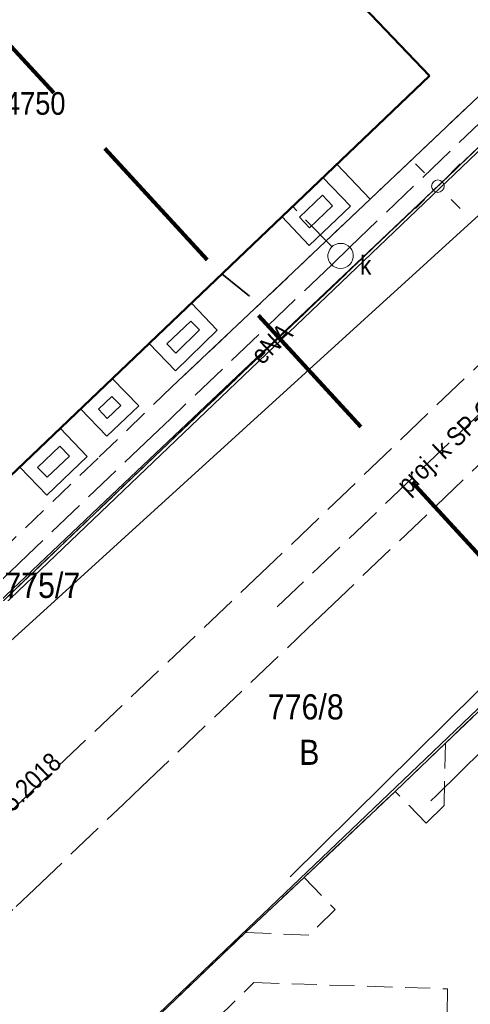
# Model space of a CAD drawing. Header units: metres. Extents: x 0 to 6446955, y 0 to 5658558.
# Tile 72 of 188: x 6440953 to 6440970, y 5654714 to 5654753. Entities that reach past the tile are written whole.
import ezdxf
from ezdxf.enums import TextEntityAlignment as Align

# ---------------------------------------------------------------- set-up
doc = ezdxf.new("R2010")
doc.units = ezdxf.units.M
doc.header["$MEASUREMENT"] = 0
for name, pattern in [('1.0_0.5', [1.5, 1, -0.5]), ('1.5_0.5', [2, 1.5, -0.5]), ('2', [0.9, 0.6, -0.3]), ('219-500', [0])]:
    doc.linetypes.add(name, pattern=pattern)
doc.layers.get('0').update_dxf_attribs({"color": 2, "linetype": 'CONTINUOUS', "lineweight": 5})
for name, color, linetype in [('210-oznaczenie konturu użytku gruntowego', 7, 'CONTINUOUS'), ('211-numer działki ewidencyjnej', 7, 'CONTINUOUS'), ('219-działka ewidencyjna', 7, 'CONTINUOUS'), ('312-budynek ewidencyjny', 7, 'CONTINUOUS'), ('chodnik', 7, 'CONTINUOUS'), ('jezdnia', 7, 'CONTINUOUS'), ('krawężnik', 7, 'CONTINUOUS'), ('latarnia', 7, 'CONTINUOUS'), ('ogrodzenie trwałe', 7, 'CONTINUOUS'), ('przewód elektroenergetyczny podziemny', 7, 'CONTINUOUS'), ('przewód elektroenergetyczny podziemny-Atr1', 7, 'CONTINUOUS'), ('przewód kanalizacyjny - ob. projektowany', 7, 'CONTINUOUS'), ('przewód kanalizacyjny - ob. projektowany-Atr1', 7, 'CONTINUOUS'), ('przewód telekomunikacyjny podziemny', 7, 'CONTINUOUS'), ('przewód wodociągowy - ob. projektowany', 7, 'CONTINUOUS'), ('przewód wodociągowy - ob. projektowany-Atr1', 7, 'CONTINUOUS'), ('studnia kanalizacyjna - ob. projektowany', 7, 'CONTINUOUS'), ('studnia kanalizacyjna - ob. projektowany-Atr17', 7, 'CONTINUOUS'), ('taras', 7, 'CONTINUOUS'), ('Zakres', 7, 'CONTINUOUS')]:
    doc.layers.add(name, color=color, linetype=linetype)
doc.layers.add('Warstwa 63', color=7, linetype='CONTINUOUS', lineweight=0)
doc.styles.add('MapaZas', font='geodezja.shx', dxfattribs={"width": 0.9})
doc.linetypes.add('902-500', pattern='A,3.75,0,[1,ksztalty.shx,S=0.5,R=0,X=0,Y=0],3.75', length=7.5)

# ---------------------------------------------------------------- blocks, each defined once
blk = doc.blocks.new('SM01')
at = {"color": 0, "linetype": 'Continuous', "lineweight": 13}
for p, q in [((-0.53, 0.531), (-0.883, 0.884)), ((0.531, 0.531), (0.884, 0.884)), ((-0.53, -0.53), (-0.883, -0.883)), ((0.531, -0.53), (0.884, -0.883))]:
    blk.add_line(p, q, dxfattribs=at)
blk.add_circle((0, 0), 0.25, dxfattribs=at)

msp = doc.modelspace()

# ---------------------------------------------------------------- linework, layer by layer
at = {"layer": '219-działka ewidencyjna', "color": 3, "linetype": '219-500', "lineweight": 13}
for points in [[(6440939.343, 5654717.41), (6440979.36, 5654755.67)], [(6440990.13, 5654743.83), (6440950.129, 5654705.629)]]:
    msp.add_lwpolyline(points, dxfattribs=at)
at = {"layer": '219-działka ewidencyjna', "color": 3, "linetype": '219-500', "lineweight": 13, "flags": 128}
msp.add_lwpolyline([(6440980.87, 5654754.1), (6440951.74, 5654727.59)], dxfattribs=at)
at = {"layer": '312-budynek ewidencyjny', "color": 7, "linetype": 'Continuous', "lineweight": 50, "flags": 128}
msp.add_lwpolyline([(6440962.7, 5654756.84), (6440968.82, 5654750.43)], dxfattribs=at)
at = {"layer": '312-budynek ewidencyjny', "color": 7, "linetype": 'Continuous', "lineweight": 50}
msp.add_lwpolyline([(6440968.82, 5654750.43), (6440936.962, 5654720.01)], dxfattribs=at)
at = {"layer": 'chodnik', "color": 7, "linetype": '1.0_0.5', "lineweight": 13}
for points in [[(6440951.59, 5654772.26), (6440952.81, 5654772.39), (6440953.95, 5654771.89), (6440954.99, 5654771.27), (6440959.8, 5654766.31), (6440967.28, 5654758.47), (6440972.27, 5654753.22), (6440972.52, 5654751.27), (6440966.46, 5654745.53), (6440961.89, 5654741.19), (6440958.59, 5654738.08), (6440955.67, 5654735.26), (6440949.88, 5654729.7)], [(6440939.247, 5654717.515), (6440974.19, 5654750.86)], [(6440977.366, 5654675.883), (6440994.23, 5654691.42), (6441012.48, 5654708.4), (6441014.25, 5654710.05), (6440985.87, 5654739.7), (6440969.45, 5654723.94), (6440969.4, 5654721.47), (6440968.69, 5654720.77), (6440967.46, 5654722.03), (6440963.84, 5654718.61), (6440965.07, 5654717.34), (6440964.03, 5654716.32), (6440961.52, 5654716.43), (6440950.17, 5654705.585)], [(6440960.39, 5654713.01), (6440961.85, 5654714.44), (6440969.53, 5654714.19), (6440969.52, 5654712.86)]]:
    msp.add_lwpolyline(points, dxfattribs=at)
at = {"layer": 'jezdnia', "color": 7, "linetype": '1.5_0.5', "lineweight": 13}
for points in [[(6440974.19, 5654750.86), (6440939.247, 5654717.515)], [(6440950.17, 5654705.585), (6440961.52, 5654716.43), (6440963.84, 5654718.61), (6440967.46, 5654722.03), (6440969.45, 5654723.94), (6440985.87, 5654739.7), (6441014.25, 5654710.05)]]:
    msp.add_lwpolyline(points, dxfattribs=at)
at = {"layer": 'krawężnik', "color": 7, "linetype": 'Continuous', "lineweight": 13}
for points in [[(6440974.19, 5654750.86), (6440939.247, 5654717.515)], [(6441014.25, 5654710.05), (6440985.87, 5654739.7), (6440969.45, 5654723.94), (6440967.46, 5654722.03), (6440963.84, 5654718.61), (6440961.52, 5654716.43), (6440950.17, 5654705.585)]]:
    msp.add_lwpolyline(points, dxfattribs=at)
at = {"layer": 'ogrodzenie trwałe', "color": 7, "linetype": '902-500', "lineweight": 35, "flags": 128}
for points in [[(6440967.28, 5654758.47), (6440972.27, 5654753.22), (6440972.52, 5654751.27), (6440966.46, 5654745.53)], [(6440966.46, 5654745.53), (6440965.14, 5654746.92)], [(6440966.46, 5654745.53), (6440961.89, 5654741.19)], [(6440961.68, 5654741.68), (6440960.58, 5654742.57)], [(6440961.89, 5654741.19), (6440958.59, 5654738.08)]]:
    msp.add_lwpolyline(points, dxfattribs=at)
at = {"layer": 'przewód elektroenergetyczny podziemny', "color": 1, "linetype": 'Continuous', "lineweight": 13}
msp.add_lwpolyline([(6440964.82, 5654778.08), (6440964.08, 5654774.2), (6440979.27, 5654757.83), (6440981.21, 5654759.54), (6440984.23, 5654756.38), (6440975.58, 5654749.32), (6440972.87, 5654749.59), (6440969.15, 5654746.05), (6440955.95, 5654733.55), (6440942.52, 5654720.81), (6440939.159, 5654717.611)], dxfattribs=at)
at = {"layer": 'przewód elektroenergetyczny podziemny', "color": 1, "linetype": 'Continuous', "lineweight": 13, "flags": 128}
msp.add_lwpolyline([(6440963.29, 5654718.64), (6440979.4, 5654734.58), (6440984.63, 5654739.73)], dxfattribs=at)
at = {"layer": 'przewód kanalizacyjny - ob. projektowany', "color": 34, "linetype": '1.5_0.5', "lineweight": 13}
for points in [[(6440975.41, 5654752.97), (6440965.66, 5654743.63), (6440964.94, 5654742.93), (6440958.54, 5654736.82), (6440957.82, 5654736.13), (6440952.88, 5654731.42), (6440952.16, 5654730.73), (6440947.55, 5654726.32), (6440946.82, 5654725.63), (6440939.69, 5654718.82), (6440939.33, 5654718.47), (6440938.819, 5654717.982)], [(6440945.402, 5654710.792), (6440952.42, 5654717.46), (6440953.14, 5654718.15), (6440956.67, 5654721.52), (6440957.39, 5654722.21), (6440964.01, 5654728.52), (6440964.73, 5654729.21), (6440978.19, 5654742.06), (6440978.91, 5654742.75), (6440982.68, 5654746.35)]]:
    msp.add_lwpolyline(points, dxfattribs=at)
at = {"layer": 'przewód kanalizacyjny - ob. projektowany', "color": 34, "linetype": '1.5_0.5', "lineweight": 13, "flags": 128}
for points in [[(6440981.17, 5654746.92), (6440962.78, 5654729.35)], [(6440964.95, 5654743.64), (6440963.39, 5654745.24)]]:
    msp.add_lwpolyline(points, dxfattribs=at)
at = {"layer": 'przewód telekomunikacyjny podziemny', "color": 30, "linetype": 'Continuous', "lineweight": 13, "flags": 128}
msp.add_lwpolyline([(6440959.47, 5654780.49), (6440959.45, 5654779.98), (6440981.69, 5654756.36), (6440982.09, 5654756.26), (6440982.18, 5654755.84), (6440992.17, 5654745.23), (6440992.52, 5654745.06), (6440992.13, 5654744.58), (6440969.09, 5654721.86), (6440968.87, 5654721.65)], dxfattribs=at)
at = {"layer": 'przewód wodociągowy - ob. projektowany', "color": 5, "linetype": '1.5_0.5', "lineweight": 13}
msp.add_lwpolyline([(6441003.7, 5654770.45), (6440978.86, 5654746.71), (6440962.42, 5654730.95), (6440952.79, 5654721.8), (6440952.75, 5654721.76), (6440943.486, 5654712.885)], dxfattribs=at)
at = {"layer": 'studnia kanalizacyjna - ob. projektowany', "color": 34, "linetype": 'Continuous', "lineweight": 13, "flags": 128}
msp.add_lwpolyline([(6440964.99, 5654742.88), (6440964.91, 5654742.95), (6440964.85, 5654743.04), (6440964.81, 5654743.13), (6440964.79, 5654743.23), (6440964.79, 5654743.34), (6440964.82, 5654743.44), (6440964.86, 5654743.54), (6440964.92, 5654743.62), (6440965, 5654743.69), (6440965.09, 5654743.74), (6440965.19, 5654743.77), (6440965.3, 5654743.78), (6440965.4, 5654743.77), (6440965.5, 5654743.73), (6440965.59, 5654743.68), (6440965.67, 5654743.61), (6440965.73, 5654743.52), (6440965.77, 5654743.43), (6440965.79, 5654743.33), (6440965.79, 5654743.22), (6440965.76, 5654743.12), (6440965.72, 5654743.02), (6440965.66, 5654742.94), (6440965.58, 5654742.87), (6440965.49, 5654742.82), (6440965.39, 5654742.79), (6440965.28, 5654742.78), (6440965.18, 5654742.79), (6440965.08, 5654742.83)], close=True, dxfattribs=at)
at = {"layer": 'taras', "color": 0, "lineweight": 13}
for p, q in [((6440962.96, 5654744.84), (6440964.59, 5654746.4)), ((6440964.59, 5654746.4), (6440965.68, 5654745.25)), ((6440963.664, 5654744.821), (6440964.572, 5654745.691)), ((6440964.572, 5654745.691), (6440964.974, 5654745.268)), ((6440965.68, 5654745.25), (6440964.04, 5654743.69)), ((6440964.974, 5654745.268), (6440964.06, 5654744.399)), ((6440964.04, 5654743.69), (6440962.96, 5654744.84)), ((6440964.06, 5654744.399), (6440963.664, 5654744.821)), ((6440957.69, 5654739.8), (6440959.37, 5654741.4)), ((6440959.37, 5654741.4), (6440960.39, 5654740.33)), ((6440958.401, 5654739.786), (6440959.353, 5654740.693)), ((6440959.353, 5654740.693), (6440959.687, 5654740.342)), ((6440960.39, 5654740.33), (6440958.74, 5654738.72)), ((6440959.687, 5654740.342), (6440958.75, 5654739.428)), ((6440958.74, 5654738.72), (6440957.69, 5654739.8)), ((6440958.75, 5654739.428), (6440958.401, 5654739.786)), ((6440954.97, 5654737.21), (6440956.23, 5654738.41)), ((6440956.23, 5654738.41), (6440957.28, 5654737.33)), ((6440955.681, 5654737.196), (6440956.217, 5654737.707)), ((6440956.217, 5654737.707), (6440956.569, 5654737.344)), ((6440956.02, 5654736.13), (6440954.97, 5654737.21)), ((6440956.033, 5654736.833), (6440955.681, 5654737.196)), ((6440957.28, 5654737.33), (6440956.02, 5654736.13)), ((6440956.569, 5654737.344), (6440956.033, 5654736.833)), ((6440952.56, 5654734.9), (6440954.16, 5654736.44)), ((6440954.16, 5654736.44), (6440955.24, 5654735.32)), ((6440953.269, 5654734.889), (6440954.147, 5654735.733)), ((6440954.147, 5654735.733), (6440954.531, 5654735.335)), ((6440955.24, 5654735.32), (6440953.64, 5654733.79)), ((6440954.531, 5654735.335), (6440953.652, 5654734.494)), ((6440953.64, 5654733.79), (6440952.56, 5654734.9)), ((6440953.652, 5654734.494), (6440953.269, 5654734.889))]:
    msp.add_line(p, q, dxfattribs=at)
at = {"layer": 'Zakres', "color": 6, "linetype": '2', "lineweight": 100, "ltscale": 10, "flags": 128}
msp.add_lwpolyline([(6441211.03, 5654460.14), (6441266.77, 5654512.35), (6441224.8, 5654559.63), (6441178.57, 5654603.37), (6440988.78, 5654809.39), (6440937.98, 5654767.06), (6441124.95, 5654563.86), (6441139.06, 5654527.87)], close=True, dxfattribs=at)

# ---------------------------------------------------------------- block references
at = {"layer": 'latarnia', "color": 7, "linetype": 'Continuous', "lineweight": 13}
msp.add_blockref('SM01', (6440969.15, 5654746.05), dxfattribs=at)

# ---------------------------------------------------------------- texts
at = {"layer": '210-oznaczenie konturu użytku gruntowego', "color": 3, "linetype": 'Continuous', "lineweight": 13, "style": 'MapaZas', "width": 0.9}
msp.add_text('B', height=1, dxfattribs=at).set_placement((6440963.648, 5654723.08))
at = {"layer": '211-numer działki ewidencyjnej', "color": 3, "linetype": 'Continuous', "lineweight": 13, "style": 'MapaZas', "width": 0.9}
for s, p in [('775/7', (6440951.947, 5654730.708)), ('776/8', (6440962.402, 5654725.883))]:
    msp.add_text(s, height=1, dxfattribs=at).set_placement(p, align=Align.TOP_LEFT)
at = {"layer": 'przewód elektroenergetyczny podziemny-Atr1', "color": 1, "lineweight": 13, "style": 'MapaZas', "width": 0.9}
msp.add_text('eNA', height=0.75, rotation=43.44, dxfattribs=at).set_placement((6440962.55, 5654739.8), align=Align.MIDDLE_CENTER)
at = {"layer": 'przewód kanalizacyjny - ob. projektowany-Atr1', "color": 34, "lineweight": 13, "style": 'MapaZas', "width": 0.9}
msp.add_text('proj. k SP-GN.6630.505.2018', height=0.75, rotation=43.694, dxfattribs=at).set_placement((6440971.98, 5654738.14), align=Align.MIDDLE_CENTER)
at = {"layer": 'przewód wodociągowy - ob. projektowany-Atr1', "color": 5, "lineweight": 13, "style": 'MapaZas', "width": 0.9}
msp.add_text('proj. w SP-GN.6630.505.2018', height=0.75, rotation=43.775, dxfattribs=at).set_placement((6440949.661, 5654719.199), align=Align.MIDDLE_CENTER)
at = {"layer": 'studnia kanalizacyjna - ob. projektowany-Atr17', "color": 34, "lineweight": 13, "style": 'MapaZas', "width": 0.9}
msp.add_text('k', height=0.75, dxfattribs=at).set_placement((6440966.06, 5654742.54))
at = {"layer": 'Warstwa 63', "color": 18, "linetype": 'Continuous', "lineweight": 13, "true_color": 0x000000, "style": 'MapaZas', "width": 0.9}
msp.add_text('5654750', height=0.8978, dxfattribs=at).set_placement((6440950.169, 5654748.884))

doc.saveas('drawing.dxf')
